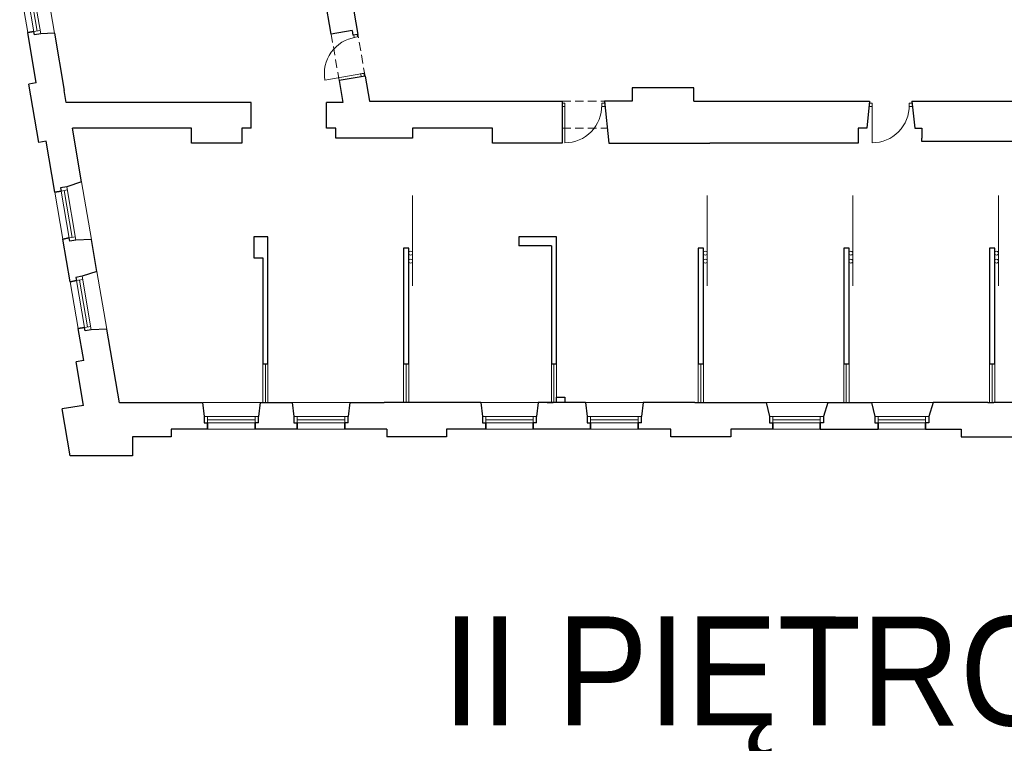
# Model space of a CAD drawing. Header units: centimetres. Extents: x 690840 to 714026, y 27673 to 40762.
# Tile 158 of 162: x 709608 to 709724, y 40431 to 40516. Entities that reach past the tile are written whole.
import ezdxf

# ---------------------------------------------------------------- set-up
doc = ezdxf.new("R2010")
doc.units = ezdxf.units.CM
doc.linetypes.add('DASHED', pattern=[19.05, 12.7, -6.35])
for name, color, linetype, lineweight in [('Drzwi i okna', 51, 'Continuous', 9), ('Opis', 102, 'Continuous', 9), ('Przekrojowa', 253, 'Continuous', 25), ('Ramka', 255, 'Continuous', 9), ('Widokowa', 140, 'Continuous', 9)]:
    doc.layers.add(name, color=color, linetype=linetype, lineweight=lineweight)
doc.styles.add('ARIELCE', font='arial.ttf', dxfattribs={"width": 0.9})

# ---------------------------------------------------------------- blocks, each defined once
blk = doc.blocks.new('zw$2918')
at = {"layer": 'Drzwi i okna', "color": 0}
for p, q in [((1359.2, -3114.6), (1358.2, -3109)), ((1358.2, -3114.8), (1367, -3113.2)), ((1367, -3113.2), (1366, -3107.4)), ((1374.5, -3200.2), (1290.3, -3215.2)), ((1373.5, -3200.3), (1382.3, -3198.7)), ((1375.7, -3207.2), (1374.5, -3200.2)), ((1382.3, -3198.7), (1383.6, -3205.9)), ((1855.3, -3269), (1848.8, -3269)), ((1855.3, -3278), (1855.3, -3269)), ((1942.2, -3278.2), (1942.2, -3269.2)), ((1942.2, -3269.2), (1948.8, -3269.2)), ((2579.4, -3269), (2572.9, -3269)), ((2579.4, -3278), (2579.4, -3269)), ((2666.3, -3278.2), (2666.3, -3269.2)), ((2666.3, -3269.2), (2672.9, -3269.2)), ((1848.8, -3277), (1855.3, -3277)), ((1855.3, -3277), (1855.1, -3362.5)), ((1942.2, -3277.2), (1950.1, -3277.2)), ((2571.6, -3277), (2579.4, -3277)), ((2579.4, -3277), (2579.3, -3362.5)), ((2666.3, -3277.2), (2674.2, -3277.2))]:
    blk.add_line(p, q, dxfattribs=at)
at = {"layer": 'Drzwi i okna', "color": 0, "ltscale": 1.6}
for centre, start, end in [((1375.7, -3199.7), 98.6519, 190.2626), ((1855.5, -3275.8), 269.7794, 1.39), ((2579.6, -3275.8), 269.7794, 1.39)]:
    blk.add_arc(centre, 86.7, start, end, dxfattribs=at)
at = {"layer": 'Drzwi i okna', "color": 0}
for centre, start, end in [((1364.1, -3122.6), 278.4889, 281.7875), ((1933.4, -3273.7), 178.2545, 181.5531), ((2657.5, -3273.7), 178.2545, 181.5531)]:
    blk.add_arc(centre, 78.2, start, end, dxfattribs=at)
at = {"layer": 'Przekrojowa', "color": 0, "ltscale": 1.6}
for p, q in [((1344.5, -2969.1), (1368.1, -3107.1)), ((1305.1, -3106.7), (1290, -3018.3)), ((610.4, -3221.4), (590.2, -3103.1)), ((653.3, -3104.3), (620.7, -3105.6)), ((653.3, -3104.3), (676.4, -3239.5)), ((1354.4, -3098.3), (1305.1, -3106.7)), ((1354.4, -3098.3), (1356.3, -3109.1)), ((1368.1, -3107.1), (1356.3, -3109.1)), ((610.4, -3221.4), (592.7, -3224.4)), ((1384.9, -3205.7), (1323.8, -3216.1)), ((1323.8, -3216.1), (1332.6, -3267.4)), ((1384.9, -3205.7), (1394.9, -3264.1)), ((616.1, -3361.4), (592.7, -3224.4)), ((681.2, -3267.4), (676.4, -3239.5)), ((2158.9, -3232.8), (2013.9, -3232.8)), ((2013.9, -3232.8), (2013.9, -3264.1)), ((2158.9, -3264.1), (2158.9, -3232.8)), ((1116.8, -3267.4), (681.2, -3267.4)), ((1116.8, -3328.1), (1116.8, -3267.4)), ((1332.6, -3267.4), (1293.8, -3267.4)), ((1293.8, -3328.1), (1293.8, -3267.4)), ((1394.9, -3264.1), (1848.8, -3264.1)), ((1848.8, -3264.1), (1848.8, -3328.1)), ((2013.9, -3264.1), (1948.8, -3264.1)), ((1948.8, -3264.3), (1958.7, -3363.7)), ((2158.9, -3264.1), (2572.9, -3264.1)), ((2572.9, -3264.1), (2566.6, -3327.7)), ((2672.9, -3264.1), (3384.5, -3264.1)), ((2672.9, -3264.1), (2679.3, -3327.7)), ((717.2, -3454.7), (695.6, -3328.1)), ((975.8, -3328.1), (695.6, -3328.1)), ((975.8, -3363.1), (975.8, -3328.1)), ((1116.8, -3328.1), (1094.8, -3328.1)), ((1094.8, -3328.1), (1094.8, -3363.1)), ((1315.8, -3328.1), (1293.8, -3328.1)), ((1315.8, -3351.7), (1315.8, -3328.1)), ((1684.8, -3328.1), (1496.8, -3328.1)), ((1496.8, -3328.1), (1496.8, -3351.7)), ((1684.8, -3363.7), (1684.8, -3328.1)), ((1848.8, -3328.1), (1848.8, -3363.7)), ((2566.6, -3327.7), (2545.9, -3327.7)), ((2545.9, -3327.7), (2545.9, -3363.7)), ((2679.3, -3327.7), (2695.9, -3327.7)), ((2695.9, -3327.7), (2695.9, -3351.7)), ((633.8, -3358.4), (616.1, -3361.4)), ((654.4, -3478.6), (633.8, -3358.4)), ((1496.8, -3351.7), (1315.8, -3351.7)), ((2695.9, -3359.7), (2695.9, -3351.7)), ((2855.7, -3359.7), (2695.9, -3359.7)), ((3319.7, -3359.7), (2855.7, -3359.7)), ((1094.8, -3363.1), (975.8, -3363.1)), ((1848.8, -3363.7), (1684.8, -3363.7)), ((1958.7, -3363.7), (2196.9, -3363.7)), ((2545.9, -3363.7), (2196.9, -3363.7)), ((717.2, -3454.7), (682.4, -3466)), ((690.5, -3689.6), (673.3, -3589)), ((740.4, -3590.1), (703.8, -3591.5)), ((753.3, -3665.6), (740.4, -3590.1)), ((1156.1, -3583.7), (1123.1, -3583.7)), ((1123.1, -3583.7), (1123.1, -3633.7)), ((1156.1, -3883.7), (1156.1, -3583.7)), ((1835.7, -3583.7), (1746.7, -3583.7)), ((1746.7, -3583.7), (1746.7, -3604.7)), ((1835.7, -3583.7), (1821.7, -3583.7)), ((1835.7, -3883.7), (1835.7, -3583.7)), ((1487.7, -3610.7), (1475.7, -3610.7)), ((1475.7, -3610.7), (1475.7, -3883.7)), ((1487.7, -3883.7), (1487.7, -3610.7)), ((1823.7, -3604.7), (1746.7, -3604.7)), ((1823.7, -3604.7), (1823.7, -3883.7)), ((2181.7, -3610.7), (2169.7, -3610.7)), ((2169.7, -3610.7), (2169.7, -3883.7)), ((2181.7, -3883.7), (2181.7, -3610.7)), ((2524.7, -3610.7), (2512.7, -3610.7)), ((2512.7, -3610.7), (2512.7, -3883.7)), ((2524.7, -3883.7), (2524.7, -3610.7)), ((2867.7, -3610.7), (2855.7, -3610.7)), ((2855.7, -3610.7), (2855.7, -3883.7)), ((2867.7, -3883.7), (2867.7, -3610.7)), ((1123.1, -3633.7), (1144.1, -3633.7)), ((1144.1, -3633.7), (1144.1, -3883.7)), ((753.3, -3665.6), (718.5, -3676.9)), ((722.1, -3874.9), (709.3, -3800)), ((776.5, -3801), (739.9, -3802.5)), ((806.1, -3974.4), (776.5, -3801)), ((722.1, -3874.9), (704.4, -3877.9)), ((722, -3980.7), (704.4, -3877.9)), ((1156.1, -3883.7), (1144.1, -3883.7)), ((1487.7, -3883.7), (1475.7, -3883.7)), ((1835.7, -3883.7), (1823.7, -3883.7)), ((2181.7, -3883.7), (2169.7, -3883.7)), ((2524.7, -3883.7), (2512.7, -3883.7)), ((2867.7, -3883.7), (2855.7, -3883.7)), ((1835.7, -3973.7), (1835.7, -3961.7)), ((1835.7, -3961.7), (1855.7, -3961.7)), ((1855.7, -3961.7), (1855.7, -3973.7)), ((722, -3980.7), (671.6, -3989.3)), ((1000.3, -3974.4), (806.1, -3974.4)), ((1137.7, -3973.7), (1213.2, -3973.7)), ((1348.7, -3973.7), (1429.7, -3973.7)), ((1657.2, -3973.7), (1429.7, -3973.7)), ((1904.2, -3973.7), (1792.7, -3973.7)), ((1813.7, -3973.7), (1827.7, -3973.7)), ((2161.7, -3973.7), (2039.7, -3973.7)), ((2161.7, -3973.7), (2175.7, -3973.7)), ((2175.7, -3973.7), (2329.5, -3973.7)), ((2329.5, -3973.7), (2337.1, -4007.1)), ((2474.5, -3973.7), (2464.7, -4007.1)), ((2474.5, -3973.7), (2577.5, -3973.7)), ((2506.7, -3973.7), (2520.7, -3973.7)), ((2577.5, -3973.7), (2585.1, -4007.1)), ((2722.5, -3973.7), (2712.7, -4007.1)), ((2851.7, -3973.7), (2722.5, -3973.7)), ((2851.7, -3973.7), (2865.7, -3973.7)), ((2998.5, -3973.7), (2865.7, -3973.7)), ((690.6, -4099.8), (671.6, -3989.3)), ((1133.7, -4021.9), (1133.7, -4007.1)), ((1344.7, -4021.9), (1344.7, -4007.1)), ((1788.7, -4021.9), (1788.7, -4007.1)), ((2035.7, -4021.9), (2035.7, -4007.1)), ((927.9, -4054.8), (836.9, -4054.8)), ((836.9, -4054.8), (836.9, -4099.8)), ((1013.9, -4036.8), (927.9, -4036.8)), ((927.9, -4036.8), (927.9, -4054.8)), ((1224.9, -4036.8), (1125.9, -4036.8)), ((1435.9, -4036.8), (1336.9, -4036.8)), ((1435.9, -4036.8), (1435.9, -4054.8)), ((1576.9, -4054.8), (1435.9, -4054.8)), ((1668.9, -4036.8), (1576.9, -4036.8)), ((1576.9, -4036.8), (1576.9, -4054.8)), ((1915.9, -4036.8), (1780.9, -4036.8)), ((2104.9, -4036.8), (2027.9, -4036.8)), ((2104.9, -4054.8), (2104.9, -4036.8)), ((2245.9, -4054.8), (2104.9, -4054.8)), ((2344.9, -4036.8), (2245.9, -4036.8)), ((2245.9, -4036.8), (2245.9, -4054.8)), ((2456.9, -4036.8), (2592.9, -4036.8)), ((2704.9, -4036.8), (2788.9, -4036.8)), ((2788.9, -4036.8), (2788.9, -4054.8)), ((2788.9, -4054.8), (2926.9, -4054.8)), ((836.9, -4099.8), (690.6, -4099.8)), ((836.9, -4099.8), (701, -4099.8))]:
    blk.add_line(p, q, dxfattribs=at)
at = {"layer": 'Przekrojowa', "color": 0}
for p, q in [((604.9, -3100.6), (590.2, -3103.1)), ((590.2, -3103.1), (604.9, -3100.6)), ((606.2, -3108.2), (604.9, -3100.6)), ((620.8, -3105.7), (606.2, -3108.2)), ((669.1, -3476.1), (654.4, -3478.6)), ((654.4, -3478.6), (669.1, -3476.1)), ((682.4, -3466), (667.8, -3468.5)), ((667.8, -3468.5), (669.1, -3476.1)), ((688, -3586.5), (673.3, -3589)), ((673.3, -3589), (688, -3586.5)), ((689.3, -3594.2), (688, -3586.5)), ((703.9, -3591.7), (689.3, -3594.2)), ((705.2, -3687.1), (690.5, -3689.6)), ((690.5, -3689.6), (705.2, -3687.1)), ((718.5, -3676.9), (703.9, -3679.4)), ((703.9, -3679.4), (705.2, -3687.1)), ((724.1, -3797.5), (709.3, -3800)), ((709.3, -3800), (724.1, -3797.5)), ((725.4, -3805.1), (724.1, -3797.5)), ((740, -3802.6), (725.4, -3805.1)), ((1002.2, -3973.7), (1006.1, -4007.1)), ((1137.7, -3973.7), (1133.7, -4007.1)), ((1213.2, -3973.7), (1217.1, -4007.1)), ((1348.7, -3973.7), (1344.7, -4007.1)), ((1657.2, -3973.7), (1661.1, -4007.1)), ((1792.7, -3973.7), (1788.7, -4007.1)), ((1904.2, -3973.7), (1908.1, -4007.1)), ((2039.7, -3973.7), (2035.7, -4007.1)), ((1006.1, -4007.1), (1006.1, -4021.9)), ((1217.1, -4007.1), (1217.1, -4021.9)), ((1661.1, -4007.1), (1661.1, -4021.9)), ((1908.1, -4007.1), (1908.1, -4021.9)), ((2337.1, -4007.1), (2337.1, -4021.9)), ((2464.7, -4007.1), (2464.7, -4021.9)), ((2585.1, -4007.1), (2585.1, -4021.9)), ((2712.7, -4007.1), (2712.7, -4021.9)), ((1006.1, -4021.9), (1013.9, -4021.9)), ((1013.9, -4021.9), (1013.9, -4036.8)), ((1013.9, -4036.8), (1013.9, -4021.9)), ((1133.7, -4021.9), (1125.9, -4021.9)), ((1125.9, -4021.9), (1125.9, -4036.8)), ((1125.9, -4036.8), (1125.9, -4021.9)), ((1217.1, -4021.9), (1224.9, -4021.9)), ((1224.9, -4021.9), (1224.9, -4036.8)), ((1224.9, -4036.8), (1224.9, -4021.9)), ((1344.7, -4021.9), (1336.9, -4021.9)), ((1336.9, -4021.9), (1336.9, -4036.8)), ((1336.9, -4036.8), (1336.9, -4021.9)), ((1661.1, -4021.9), (1668.9, -4021.9)), ((1668.9, -4021.9), (1668.9, -4036.8)), ((1668.9, -4036.8), (1668.9, -4021.9)), ((1788.7, -4021.9), (1780.9, -4021.9)), ((1780.9, -4021.9), (1780.9, -4036.8)), ((1780.9, -4036.8), (1780.9, -4021.9)), ((1908.1, -4021.9), (1915.9, -4021.9)), ((1915.9, -4021.9), (1915.9, -4036.8)), ((1915.9, -4036.8), (1915.9, -4021.9)), ((2035.7, -4021.9), (2027.9, -4021.9)), ((2027.9, -4021.9), (2027.9, -4036.8)), ((2027.9, -4036.8), (2027.9, -4021.9)), ((2337.1, -4021.9), (2344.9, -4021.9)), ((2344.9, -4021.9), (2344.9, -4036.8)), ((2344.9, -4036.8), (2344.9, -4021.9)), ((2464.7, -4021.9), (2456.9, -4021.9)), ((2456.9, -4021.9), (2456.9, -4036.8)), ((2456.9, -4036.8), (2456.9, -4021.9)), ((2585.1, -4021.9), (2592.9, -4021.9)), ((2592.9, -4021.9), (2592.9, -4036.8)), ((2592.9, -4036.8), (2592.9, -4021.9)), ((2712.7, -4021.9), (2704.9, -4021.9)), ((2704.9, -4021.9), (2704.9, -4036.8)), ((2704.9, -4036.8), (2704.9, -4021.9))]:
    blk.add_line(p, q, dxfattribs=at)
at = {"layer": 'Widokowa', "color": 0}
for p, q in [((605, -3100.8), (586, -2990.2)), ((612.2, -3099.3), (593.3, -2988.9)), ((620.8, -3105.7), (599.3, -2980)), ((604.9, -3100.6), (619.5, -3098.1)), ((669.1, -3476.1), (683.7, -3473.6)), ((688, -3586.7), (669.1, -3476.1)), ((695.3, -3585.3), (676.4, -3474.9)), ((703.9, -3591.7), (682.4, -3466)), ((688, -3586.5), (702.6, -3584)), ((705.2, -3687.1), (719.8, -3684.6)), ((724.1, -3797.7), (705.2, -3687.1)), ((731.4, -3796.2), (712.5, -3685.8)), ((740, -3802.6), (718.5, -3676.9)), ((724.1, -3797.5), (738.7, -3795)), ((1137.7, -3973.7), (1002.2, -3973.7)), ((1348.7, -3973.7), (1213.2, -3973.7)), ((1792.7, -3973.7), (1657.2, -3973.7)), ((2039.7, -3973.7), (1904.2, -3973.7)), ((1133.7, -4007.1), (1006.1, -4007.1)), ((1013.9, -4021.9), (1013.9, -4007.1)), ((1125.9, -4021.9), (1125.9, -4007.1)), ((1344.7, -4007.1), (1217.1, -4007.1)), ((1224.9, -4021.9), (1224.9, -4007.1)), ((1336.9, -4021.9), (1336.9, -4007.1)), ((1788.7, -4007.1), (1661.1, -4007.1)), ((1668.9, -4021.9), (1668.9, -4007.1)), ((1780.9, -4021.9), (1780.9, -4007.1)), ((2035.7, -4007.1), (1908.1, -4007.1)), ((1915.9, -4021.9), (1915.9, -4007.1)), ((2027.9, -4021.9), (2027.9, -4007.1)), ((2464.7, -4007.1), (2337.1, -4007.1)), ((2344.9, -4021.9), (2344.9, -4007.1)), ((2456.9, -4021.9), (2456.9, -4007.1)), ((2712.7, -4007.1), (2585.1, -4007.1)), ((2592.9, -4021.9), (2592.9, -4007.1)), ((2704.9, -4021.9), (2704.9, -4007.1)), ((1125.9, -4014.5), (1013.9, -4014.5)), ((1126.1, -4021.9), (1013.9, -4021.9)), ((1336.9, -4014.5), (1224.9, -4014.5)), ((1337.1, -4021.9), (1224.9, -4021.9)), ((1780.9, -4014.5), (1668.9, -4014.5)), ((1781.1, -4021.9), (1668.9, -4021.9)), ((2027.9, -4014.5), (1915.9, -4014.5)), ((2028.1, -4021.9), (1915.9, -4021.9)), ((2456.9, -4014.5), (2344.9, -4014.5)), ((2457.1, -4021.9), (2344.9, -4021.9)), ((2704.9, -4014.5), (2592.9, -4014.5)), ((2705.1, -4021.9), (2592.9, -4021.9))]:
    blk.add_line(p, q, dxfattribs=at)
at = {"layer": 'Widokowa', "color": 0, "ltscale": 1.6}
for p, q in [((630.3, -2970), (653.3, -3104.3)), ((571.3, -2992.7), (590.2, -3103.1)), ((717.2, -3454.7), (740.4, -3590.1)), ((654.4, -3478.6), (673.3, -3589)), ((1496.7, -3699), (1496.7, -3486.9)), ((2190.7, -3699), (2190.7, -3486.9)), ((2533.7, -3699), (2533.7, -3486.9)), ((2876.7, -3699), (2876.7, -3486.9)), ((753.3, -3665.6), (776.5, -3801)), ((690.5, -3689.6), (709.3, -3800)), ((1144.1, -3883.7), (1144.1, -3973.7)), ((1150.1, -3883.7), (1150.1, -3973.7)), ((1156.1, -3973.7), (1156.1, -3883.7)), ((1475.7, -3883.7), (1475.7, -3973.7)), ((1481.7, -3883.7), (1481.7, -3973.7)), ((1487.7, -3973.7), (1487.7, -3883.7)), ((1823.7, -3883.7), (1823.7, -3973.7)), ((1829.7, -3883.7), (1829.7, -3973.7)), ((1835.7, -3973.7), (1835.7, -3883.7)), ((2169.7, -3883.7), (2169.7, -3973.7)), ((2175.7, -3883.7), (2175.7, -3973.7)), ((2181.7, -3973.7), (2181.7, -3883.7)), ((2512.7, -3883.7), (2512.7, -3973.7)), ((2517.7, -3883.7), (2517.7, -3973.7)), ((2524.7, -3973.7), (2524.7, -3883.7)), ((2855.7, -3883.7), (2855.7, -3973.7)), ((2861.7, -3883.7), (2861.7, -3973.7)), ((2867.7, -3973.7), (2867.7, -3883.7)), ((2329.5, -3973.7), (2474.5, -3973.7)), ((2577.5, -3973.7), (2722.5, -3973.7)), ((1013.9, -4036.8), (1125.9, -4036.8)), ((1224.9, -4036.8), (1336.9, -4036.8)), ((1668.9, -4036.8), (1780.9, -4036.8)), ((1915.9, -4036.8), (2027.9, -4036.8)), ((2344.9, -4036.8), (2456.9, -4036.8)), ((2592.9, -4036.8), (2704.9, -4036.8))]:
    blk.add_line(p, q, dxfattribs=at)
at = {"layer": 'Widokowa', "color": 0, "linetype": 'DASHED', "ltscale": 1.6}
for p, q in [((1323.8, -3216.1), (1305.1, -3106.7)), ((1384.9, -3205.7), (1368.1, -3107.1)), ((1848.8, -3264.1), (1948.8, -3264.1)), ((1848.8, -3328.1), (1955.2, -3328.1))]:
    blk.add_line(p, q, dxfattribs=at)
at = {"layer": 'Widokowa', "color": 0, "ltscale": 1.6}
for centre in [(1492.2, -3622.3), (1492.2, -3641.1), (2186.2, -3622.3), (2186.2, -3641.1), (2529.2, -3622.3), (2529.2, -3641.1), (2872.2, -3622.3), (2872.2, -3641.1)]:
    blk.add_circle(centre, 4.5, dxfattribs=at)

msp = doc.modelspace()

# ---------------------------------------------------------------- block references
at = {"layer": 'Ramka', "color": 251, "xscale": 0.05, "yscale": 0.05, "zscale": 0.05}
msp.add_blockref('zw$2918', (709579.26, 40669.34), dxfattribs=at)

# ---------------------------------------------------------------- texts
at = {"layer": 'Opis', "insert": (709657.62, 40445.46), "char_height": 14, "width": 724.063, "attachment_point": 1, "rotation": 359.981, "style": 'ARIELCE'}
msp.add_mtext('\\pxsm1,ql;{\\fArial|b0|i0|c238|p34;\\H0.916668x;II PIĘTRO}', dxfattribs=at)

doc.saveas('drawing.dxf')
